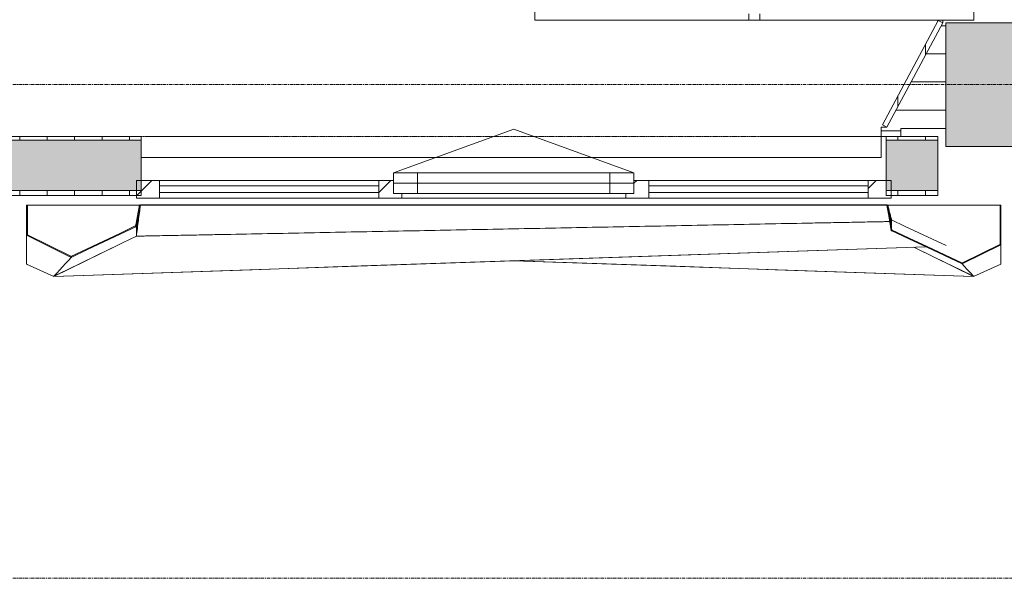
# Model space of a CAD drawing. Header units: millimetres. Extents: x -3388 to 301539, y -5590 to 54660.
# Tile 40 of 216: x 48600 to 52188, y 10800 to 12837. Entities that reach past the tile are written whole.
import ezdxf

# ---------------------------------------------------------------- set-up
doc = ezdxf.new("R2010")
doc.units = ezdxf.units.MM
doc.linetypes.add('Hidden_2', pattern=[2, 1, -1])
doc.linetypes.add('stramienlijn', pattern=[21, 12, -3, 3, -3])
for name, color, linetype, lineweight in [('A-DETL-MBND', 5, 'Continuous', 9), ('A-FLOR', 192, 'Continuous', 13), ('A-GENM', 13, 'Continuous', 9), ('A-GLAZ', 151, 'Continuous', 9), ('A-GLAZ-CURT', 52, 'Continuous', 9), ('A-GLAZ-CWMG', 51, 'Continuous', 9), ('A-WALL', 113, 'Continuous', 9), ('A-WALL-PATT', 111, 'Continuous', 18), ('I-FURN', 30, 'Continuous', 13), ('S-COLS', 52, 'Continuous', 13), ('S-GRID', 1, 'Continuous', 9)]:
    doc.layers.add(name, color=color, linetype=linetype, lineweight=lineweight)
pattern_1 = [(90, (48600, 12196), (-100, 6e-15), [])]

# ---------------------------------------------------------------- blocks, each defined once
blk = doc.blocks.new('Prefab_Betonkolom_Rechthoekig - Prefab kolom rechthoekig 450x450-1702233-4e verdieping - bouwdeel 3_ 4_ 5')
at = {"layer": 'S-COLS', "lineweight": 9}
blk.add_hatch(color=254, dxfattribs=at).paths.add_polyline_path([(-225, -225), (225, -225), (225, 225), (-225, 225)], flags=0)
at = {"layer": 'S-COLS', "color": 8, "lineweight": 9}
for p, q in [((225, 225), (-225, 225)), ((-225, 225), (-225, -225)), ((225, -225), (225, 225)), ((-225, -225), (225, -225))]:
    blk.add_line(p, q, dxfattribs=at)
blk = doc.blocks.new('stadhuis Zoetermeer_constructie_4_rvt-1-4e verdieping - bouwdeel 3_ 4_ 5')
at = {"layer": 'A-DETL-MBND', "color": 254}
for p, q in [((51810, 12432), (51739, 12432)), ((51810, 12440), (51810, 12432)), ((51975, 12440), (51810, 12440)), ((51810, 12432), (51810, 12410.5))]:
    blk.add_line(p, q, dxfattribs=at)
at = {"layer": 'A-FLOR', "color": 8, "lineweight": 9}
blk.add_line((51792.6, 12507), (51975, 12507), dxfattribs=at)
at = {"lineweight": 9, "rotation": 270.0000000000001}
blk.add_blockref('Prefab_Betonkolom_Rechthoekig - Prefab kolom rechthoekig 450x450-1702233-4e verdieping - bouwdeel 3_ 4_ 5', (52200, 12600), dxfattribs=at)
blk = doc.blocks.new('82_FU_WPB_SH_oth_bureau dubbel - overleg 2p 1600x1600x700-V264-4e verdieping - bouwdeel 3_ 4_ 5')
at = {"layer": 'I-FURN', "color": 8, "lineweight": 9}
for p, q in [((-800, 820), (-800, 40)), ((800, 820), (-800, 820)), ((800, 820), (-800, 820)), ((-800, 820), (-800, 40)), ((800, 40), (800, 820)), ((800, 40), (800, 820)), ((-235, 580), (-235, 410)), ((235, 580), (-235, 580)), ((235, 410), (235, 580)), ((-235, 410), (235, 410)), ((-60.8, 260), (-60.8, 225)), ((60.8, 260), (-60.8, 260)), ((60.8, 225), (60.8, 260)), ((-226.2, 135.5), (-201.2, 225)), ((-201.2, 225), (198.8, 225)), ((198.8, 225), (223.8, 135.5)), ((-226.2, 135.5), (223.8, 135.5)), ((-226.2, 115.5), (-226.2, 135.5)), ((-217, 105.5), (-226.2, 115.5)), ((223.8, 115.5), (214.5, 105.5)), ((223.8, 135.5), (223.8, 115.5)), ((214.5, 105.5), (-217, 105.5)), ((777.2, 40), (800, 40)), ((777.2, 40), (800, 40)), ((800, 40), (800, 0)), ((-800, -780), (-800, 0)), ((777.2, 0), (800, 0)), ((800, 0), (800, -780)), ((-800, 0), (-800, -780)), ((800, 0), (777.2, 0)), ((800, -780), (800, 0)), ((-217, -65.5), (-226.2, -75.5)), ((214.5, -65.5), (-217, -65.5)), ((223.8, -75.5), (214.5, -65.5)), ((-226.2, -75.5), (-226.2, -95.5)), ((-226.2, -95.5), (-201.2, -185)), ((-226.2, -95.5), (223.8, -95.5)), ((198.8, -185), (223.8, -95.5)), ((223.8, -95.5), (223.8, -75.5)), ((-201.2, -185), (198.8, -185)), ((-60.8, -220), (-60.8, -185)), ((60.8, -185), (60.8, -220)), ((60.8, -220), (-60.8, -220)), ((-235, -580), (-235, -410)), ((-235, -410), (235, -410)), ((235, -410), (235, -580)), ((235, -580), (-235, -580)), ((800, -780), (-800, -780)), ((-800, -780), (800, -780))]:
    blk.add_line(p, q, dxfattribs=at)
blk = doc.blocks.new('Stadhuis Zoetermeer_OTH_interieur_rvt-1-4e verdieping - bouwdeel 3_ 4_ 5')
at = {"color": 8, "lineweight": 9, "rotation": 270.0000000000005}
blk.add_blockref('82_FU_WPB_SH_oth_bureau dubbel - overleg 2p 1600x1600x700-V264-4e verdieping - bouwdeel 3_ 4_ 5', (51257, 13635.5), dxfattribs=at)
blk = doc.blocks.new('00_kader 3550x3250 - 00_kader 3550x3250-V120-4e verdieping - bouwdeel 3_ 4_ 5')
at = {"layer": 'A-DETL-MBND'}
for p, q in [((41837, 12161.4), (41837, 12161.5)), ((41837.1, 12161.7), (41839.9, 12161)), ((41839.9, 12161), (41837.1, 12161.7)), ((44875, 11900.9), (44657.8, 12007)), ((43200, 11957.6), (44875, 11900.9)), ((44975.1, 11948.7), (44975, 11946)), ((44975, 11946), (44875, 11900.9))]:
    blk.add_line(p, q, dxfattribs=at)
at = {"layer": 'A-DETL-MBND', "flags": 128}
blk.add_lwpolyline([(44875, 11900.9), (44513.9, 11913.1), (44152.8, 11925.3), (43791.7, 11937.6), (43430.6, 11949.8), (43200, 11957.6)], dxfattribs=at)
at = {"layer": 'A-DETL-MBND'}
for points, knots in [([(41837.1, 12161.6), (41837.1, 12161.6), (41837.1, 12161.6), (41837.1, 12161.7), (41837.1, 12161.7), (41837.1, 12161.7), (41837.1, 12161.7), (41837.1, 12161.7), (41837.1, 12161.7), (41837.1, 12161.7), (41837.1, 12161.7)], [0.7777778, 0.7777778, 0.7777778, 0.7777778, 0.8333333, 0.8888889, 0.9166667, 0.9444444, 0.9722222, 0.9861111, 0.9930556, 1, 1, 1, 1]), ([(41840, 12161.7), (41846.3, 12161.7), (41858.9, 12161.7), (41884.1, 12161.7), (41928.1, 12161.7), (41991.1, 12161.7), (42066.7, 12161.7), (42167.4, 12161.7), (42293.3, 12161.6), (42494.8, 12161.6), (42734.1, 12161.6), (42923, 12161.5), (43011.1, 12161.5)], [0, 0, 0, 0, 0.0069444, 0.0138889, 0.0277778, 0.0555556, 0.0833333, 0.1111111, 0.1666667, 0.2222222, 0.3333333, 0.430554, 0.430554, 0.430554, 0.430554])]:
    blk.add_open_spline(points, degree=3, knots=knots, dxfattribs=at)
blk = doc.blocks.new('00_kader 3550x3250 - 00_kader 3550x3250-V121-4e verdieping - bouwdeel 3_ 4_ 5')
at = {"layer": 'A-DETL-MBND'}
for p, q in [((44562.9, 12161.7), (44560, 12161)), ((44560.2, 12161), (44562.9, 12161.7)), ((44975, 12015.9), (44975, 11946)), ((44972, 11944.7), (44975, 11946))]:
    blk.add_line(p, q, dxfattribs=at)
at = {"layer": 'A-DETL-MBND', "flags": 128}
for points in [[(44657.9, 12007), (44675, 11998.8), (44725, 11974.5), (44775, 11950.3), (44825, 11926), (44875, 11901.8)], [(44975, 11946), (44975, 11965.4), (44975, 11984.9), (44975, 12004.3), (44975, 12015.9)], [(44875, 11901.8), (44863.9, 11913.9), (44852.8, 11926), (44841.7, 11938.2), (44834.4, 11946.1)], [(44834.4, 11946.1), (44841.7, 11938.2), (44852.8, 11926), (44863.9, 11913.9), (44875, 11901.8)]]:
    blk.add_lwpolyline(points, dxfattribs=at)
at = {"layer": 'A-DETL-MBND'}
blk.add_open_spline([(41862.6, 12161.4), (41861.3, 12161.4), (41853.8, 12161.4), (41846.3, 12161.4), (41840, 12161.4)], degree=3, knots=[0.991697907, 0.991697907, 0.991697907, 0.991697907, 0.993055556, 1, 1, 1, 1], dxfattribs=at)
blk = doc.blocks.new('Rectangular Mullion - 31_CWM_065x84-2930151-4e verdieping - bouwdeel 3_ 4_ 5')
at = {"layer": 'A-GLAZ-CWMG'}
for p, q in [((43692, 12251), (44491, 12251)), ((43692, 12186), (44491, 12186))]:
    blk.add_line(p, q, dxfattribs=at)
blk = doc.blocks.new('Rectangular Mullion - 31_CWM_065x84-V251-4e verdieping - bouwdeel 3_ 4_ 5')
at = {"layer": 'A-GLAZ-CWMG'}
h = blk.add_hatch(dxfattribs=at)
h.set_pattern_fill('FP_150', color=256, style=0, pattern_type=2)
h.set_pattern_definition([(45, (-51775, -12218.5), (-449.013, 449.013), []), (45, (-51616.25, -12218.5), (6e-14, 898.0256), []), (45, (-51933.75, -12218.5), (6e-14, 898.0256), [])])
h.paths.add_polyline_path([(-84, -32.5), (0, -32.5), (0, 32.5), (-84, 32.5)], flags=0)
at = {"layer": 'A-GLAZ-CWMG', "lineweight": 18}
for p, q in [((0, 32.5), (-84, 32.5)), ((-84, 32.5), (-84, -32.5)), ((0, -32.5), (0, 32.5)), ((-84, -32.5), (0, -32.5))]:
    blk.add_line(p, q, dxfattribs=at)
blk = doc.blocks.new('System Panel - 31_CWP_glas_gevel-3643622-4e verdieping - bouwdeel 3_ 4_ 5')
at = {"layer": 'A-GLAZ-CURT', "lineweight": 13}
for p, q in [((399.5, 12), (-399.5, 12)), ((-399.5, 12), (-399.5, -12)), ((399.5, -12), (399.5, 12)), ((-399.5, -12), (399.5, -12))]:
    blk.add_line(p, q, dxfattribs=at)
blk = doc.blocks.new('31_WI_raam_1 - raam KADER GEVEL-3643624-4e verdieping - bouwdeel 3_ 4_ 5')
at = {"layer": 'A-GLAZ'}
for p, q in [((-350, 15), (-438, 15)), ((-438, 15), (-438, -60)), ((-350, -60), (-350, 15)), ((438, 15), (350, 15)), ((350, 15), (350, -60)), ((438, -60), (438, 15)), ((-438, -60), (-350, -60)), ((350, -60), (438, -60))]:
    blk.add_line(p, q, dxfattribs=at)
at = {"layer": 'A-GLAZ', "lineweight": 13}
for p, q in [((-438, -22.5), (-438, 15)), ((-438, 15), (438, 15)), ((438, 15), (438, -22.5)), ((438, -22.5), (-438, -22.5)), ((-438, -60), (-438, -22.5)), ((-438, -22.5), (438, -22.5)), ((438, -22.5), (438, -60)), ((438, -60), (-438, -60))]:
    blk.add_line(p, q, dxfattribs=at)
blk = doc.blocks.new('Rectangular Mullion - 31_CWM_065x84-V252-4e verdieping - bouwdeel 3_ 4_ 5')
at = {"layer": 'A-GLAZ-CWMG'}
h = blk.add_hatch(dxfattribs=at)
h.set_pattern_fill('FP_151', color=256, style=0, pattern_type=2)
h.set_pattern_definition([(135, (49025, -12218.5), (-449.013, -449.013), []), (135, (48866.25, -12218.5), (-898.026, 6e-14), []), (135, (49183.75, -12218.5), (-898.026, 6e-14), [])])
h.paths.add_polyline_path([(0, -32.5), (-84, -32.5), (-84, 32.5), (0, 32.5)], flags=0)
at = {"layer": 'A-GLAZ-CWMG', "lineweight": 18}
for p, q in [((-84, 32.5), (0, 32.5)), ((-84, -32.5), (-84, 32.5)), ((0, 32.5), (0, -32.5)), ((0, -32.5), (-84, -32.5))]:
    blk.add_line(p, q, dxfattribs=at)
blk = doc.blocks.new('Rectangular Mullion - 31_CWM_065x84-V253-4e verdieping - bouwdeel 3_ 4_ 5')
at = {"layer": 'A-GLAZ-CWMG'}
h = blk.add_hatch(dxfattribs=at)
h.set_pattern_fill('FP_152', color=256, style=0, pattern_type=2)
h.set_pattern_definition([(135, (50850, -12218.5), (-449.013, -449.013), []), (135, (50691.25, -12218.5), (-898.0256, 6e-14), []), (135, (51008.75, -12218.5), (-898.0256, 6e-14), [])])
h.paths.add_polyline_path([(12, -32.5), (-42, -32.5), (-42, 32.5), (12, 32.5), (12, -15), (42, -15), (42, -32.5)], flags=0)
at = {"layer": 'A-GLAZ-CWMG', "lineweight": 18}
for p, q in [((-42, 32.5), (12, 32.5)), ((-42, -32.5), (-42, 32.5)), ((42, -32.5), (-42, -32.5)), ((42, -15), (42, -32.5))]:
    blk.add_line(p, q, dxfattribs=at)
blk = doc.blocks.new('Rectangular Mullion - 31_CWM_065x84-2930152-4e verdieping - bouwdeel 3_ 4_ 5')
at = {"layer": 'A-GLAZ-CWMG'}
for p, q in [((41909, 12251), (42708, 12251)), ((41909, 12186), (42708, 12186))]:
    blk.add_line(p, q, dxfattribs=at)
blk = doc.blocks.new('Rectangular Mullion - 31_CWM_065x84-V254-4e verdieping - bouwdeel 3_ 4_ 5')
at = {"layer": 'A-GLAZ-CWMG'}
h = blk.add_hatch(dxfattribs=at)
h.set_pattern_fill('FP_153', color=256, style=0, pattern_type=2)
h.set_pattern_definition([(135, (49950, -12218.5), (-449.013, -449.013), []), (135, (49791.25, -12218.5), (-898.026, 6e-14), []), (135, (50108.75, -12218.5), (-898.026, 6e-14), [])])
h.paths.add_polyline_path([(-12, -32.5), (-42, -32.5), (-42, -15), (-12, -15), (-12, 32.5), (42, 32.5), (42, -32.5)], flags=0)
at = {"layer": 'A-GLAZ-CWMG', "lineweight": 18}
for p, q in [((-12, 32.5), (42, 32.5)), ((42, 32.5), (42, -32.5)), ((-42, -32.5), (-42, -15)), ((42, -32.5), (-42, -32.5))]:
    blk.add_line(p, q, dxfattribs=at)
blk = doc.blocks.new('Rectangular Mullion - 31_CWM_065x84-2930149-4e verdieping - bouwdeel 3_ 4_ 5')
at = {"layer": 'A-GLAZ-CWMG'}
blk.add_line((43608, 12186), (42792, 12186), dxfattribs=at)
blk = doc.blocks.new('BI val - BI val-3643697-4e verdieping - bouwdeel 3_ 4_ 5')
at = {"layer": 'A-GLAZ', "lineweight": 13}
for p in [(-438, 37.5), (438, 37.5)]:
    blk.add_line(p, (0, 196.9), dxfattribs=at)
blk = doc.blocks.new('31_Gevelopening_v2 - Merk_A-01-V21-4e verdieping - bouwdeel 3_ 4_ 5')
at = {"layer": 'A-GLAZ', "linetype": 'Hidden_2'}
for p, q in [((-1357, -107.3), (-1339, -107.3)), ((1357, -107.3), (-1357, -107.3)), ((-1339, -107.3), (-1357, -107.3)), ((-908.3, -107.3), (-1336.2, -107.3)), ((1336.2, -107.3), (908.3, -107.3))]:
    blk.add_line(p, q, dxfattribs=at)
blk = doc.blocks.new('00_kader 3550x3250 - 00_kader 3550x3250-1955744-4e verdieping - bouwdeel 3_ 4_ 5')
at = {"layer": 'A-GENM'}
for points in [[(41425, 12051.1), (41428, 12051.1), (41428, 12161), (41425, 12161), (41425, 12136.8)], [(41825, 12081.3), (41840, 12161), (41837.1, 12161.6), (41822.1, 12081.9)], [(41587.8, 11970.3), (41825, 12083.2), (41823.7, 12085.9), (41586.5, 11973.1)], [(41587.8, 11970.3), (41589.1, 11973), (41426.3, 12053.8), (41425, 12051.1), (41537.1, 11995.5)]]:
    blk.add_hatch(color=256, dxfattribs=at).paths.add_polyline_path(points, flags=0)
at = {"layer": 'A-GENM', "lineweight": 13}
for p, q in [((41428, 12161), (41425, 12161)), ((41425, 12161), (41425, 12051.1)), ((41428, 12051.1), (41428, 12161)), ((41840, 12161), (41837.1, 12161.6)), ((41822.1, 12081.9), (41825, 12081.3)), ((41426.3, 12053.8), (41425, 12051.1)), ((41425, 12051.1), (41587.8, 11970.3)), ((41425, 12051.1), (41428, 12051.1)), ((41589.1, 11973), (41426.3, 12053.8)), ((41586.5, 11973.1), (41587.8, 11970.3)), ((41587.8, 11970.3), (41589.1, 11973))]:
    blk.add_line(p, q, dxfattribs=at)
at = {"layer": 'A-GENM'}
for p, q in [((41837, 12161.4), (41837.1, 12161.6)), ((41840, 12161), (41840, 12161)), ((41825, 12077.2), (41825, 12081.3)), ((41425, 11946), (41425, 12051.1)), ((41825, 12050.4), (41825, 12053.2)), ((41825, 12047.2), (41825, 12048.8)), ((41425, 11946), (41428, 11944.7))]:
    blk.add_line(p, q, dxfattribs=at)
at = {"layer": 'A-GENM', "lineweight": 13, "flags": 128}
for points in [[(41837.1, 12161.6), (41829.5, 12121.7), (41822.1, 12081.9)], [(41825, 12081.3), (41832.5, 12121.2), (41840, 12161)], [(41823.7, 12085.9), (41764.4, 12057.7), (41705.1, 12029.5), (41645.8, 12001.3), (41586.5, 11973.1)], [(41587.8, 11970.3), (41647.1, 11998.6), (41706.4, 12026.8), (41765.7, 12055), (41825, 12083.2)], [(41825, 12083.2), (41824.4, 12084.6), (41823.7, 12085.9)]]:
    blk.add_lwpolyline(points, dxfattribs=at)
at = {"layer": 'A-GENM', "flags": 128}
for points in [[(41825, 12057.2), (41825, 12059.2), (41825, 12065.2), (41825, 12071.2), (41825, 12075.6)], [(41425, 12051.1), (41425, 12033.6), (41425, 12016.1), (41425, 11998.6), (41425, 11981), (41425, 11963.5), (41425, 11946)], [(41754.8, 12013.2), (41775, 12023), (41825, 12047.2)], [(41525, 11901.8), (41575, 11926), (41625, 11950.3), (41675, 11974.5), (41725, 11998.8), (41754.8, 12013.2)], [(41587.8, 11970.3), (41577.3, 11958.9), (41566.9, 11947.5), (41556.4, 11936.1), (41545.9, 11924.6), (41535.5, 11913.2), (41525, 11901.8)], [(41525, 11901.8), (41535.5, 11913.2), (41545.9, 11924.6), (41556.4, 11936.1), (41566.9, 11947.5), (41577.3, 11958.9), (41587.8, 11970.3)]]:
    blk.add_lwpolyline(points, dxfattribs=at)
at = {"layer": 'A-GENM'}
blk.add_open_spline([(41825, 12047.3), (41826.3, 12056.8), (41828.7, 12075.7), (41832.5, 12104.1), (41836.3, 12132.6), (41838.7, 12151.5), (41840, 12161)], degree=3, dxfattribs=at)
for points, knots in [([(41827.9, 12092.3), (41827.2, 12086.9), (41826.2, 12079.5), (41825.3, 12072.2), (41825, 12070.2)], [0.6076933, 0.6076933, 0.6076933, 0.6076933, 0.75, 0.801804, 0.801804, 0.801804, 0.801804]), ([(41829.9, 12107.3), (41829.8, 12106.4), (41829.2, 12102), (41828.6, 12097.6), (41828.1, 12094.1)], [0.4754928, 0.4754928, 0.4754928, 0.4754928, 0.5, 0.5919806, 0.5919806, 0.5919806, 0.5919806]), ([(41825, 12081.3), (41825, 12079.4), (41825, 12075.6), (41825, 12070), (41825, 12064.3), (41825, 12059.6), (41825, 12055.8), (41825, 12053.4), (41825, 12051.5), (41825, 12050.1), (41825, 12048.9), (41825, 12048.1), (41825, 12047.6), (41825, 12047.4), (41825, 12047.3)], [0, 0, 0, 0, 0.166667, 0.333333, 0.5, 0.666667, 0.75, 0.833333, 0.875, 0.916667, 0.958333, 0.979167, 0.989583, 1, 1, 1, 1])]:
    blk.add_open_spline(points, degree=3, knots=knots, dxfattribs=at)
blk = doc.blocks.new('00_kader 3550x3250 - 00_kader 3550x3250-V34-4e verdieping - bouwdeel 3_ 4_ 5')
at = {"layer": 'A-GENM'}
for points in [[(44575, 12067), (44578, 12067.4), (44563, 12161.5), (44560, 12161), (44567.5, 12114)], [(44972, 12015.9), (44975, 12015.9), (44975, 12161), (44972, 12161), (44972, 12136.8)], [(44834.4, 11946.1), (44835.7, 11948.8), (44576.3, 12070.8), (44575, 12068.1), (44829.4, 11948.5)], [(44834.4, 11946.1), (44975, 12015.9), (44973.7, 12018.6), (44833.1, 11948.8)]]:
    blk.add_hatch(color=256, dxfattribs=at).paths.add_polyline_path(points, flags=0)
for p, q in [((41837, 12161), (41428, 12161)), ((44562.9, 12161.7), (44560, 12161)), ((44562.9, 12161.7), (44560, 12161)), ((44560, 12161), (44560, 12161)), ((44972, 12161), (44563, 12161)), ((44569.6, 12100.9), (41825, 12047.5)), ((44575, 12101), (44572.6, 12101)), ((44574.9, 12103.7), (44576.3, 12103.1)), ((44575, 12104), (44575.8, 12105.6)), ((44575, 12102.8), (44575, 12104)), ((44575, 12104), (44576.3, 12103.4)), ((44575, 12101), (44575, 12102.4)), ((44576.3, 12101.3), (44575, 12101)), ((44576.3, 12100.4), (44575, 12101)), ((44575, 12086), (44575, 12091.9)), ((44576.3, 12106.7), (44576.3, 12104.1)), ((41754.8, 12013.2), (41525, 11900.9)), ((41525, 11900.9), (44701.7, 12008.5)), ((41425, 11946), (41424.9, 11948.7)), ((41525, 11900.9), (41425, 11946))]:
    blk.add_line(p, q, dxfattribs=at)
at = {"layer": 'A-GENM', "lineweight": 13}
for p, q in [((44563, 12161.5), (44560, 12161)), ((44972, 12161), (44972, 12015.9)), ((44975, 12161), (44972, 12161)), ((44975, 12015.9), (44975, 12161)), ((44575, 12067), (44578, 12067.4)), ((44578, 12067.4), (44577.5, 12070.2)), ((44973.7, 12018.6), (44833.1, 11948.8)), ((44975, 12015.9), (44973.7, 12018.6)), ((44834.4, 11946.1), (44975, 12015.9)), ((44972, 12015.9), (44975, 12015.9)), ((44833.1, 11948.8), (44834.4, 11946.1)), ((44834.4, 11946.1), (44835.7, 11948.8))]:
    blk.add_line(p, q, dxfattribs=at)
at = {"layer": 'A-GENM', "lineweight": 13, "flags": 128}
for points in [[(44560, 12161), (44567.5, 12114), (44575, 12067)], [(44577.5, 12070.2), (44573, 12098.8), (44568, 12130.1), (44563, 12161.5)], [(44576.3, 12070.8), (44575.6, 12069.4), (44575, 12068.1)], [(44575, 12068.1), (44639.8, 12037.6), (44704.7, 12007.1), (44769.5, 11976.6), (44834.4, 11946.1)], [(44835.7, 11948.8), (44770.8, 11979.3), (44706, 12009.8), (44641.1, 12040.3), (44576.3, 12070.8)]]:
    blk.add_lwpolyline(points, dxfattribs=at)
at = {"layer": 'A-GENM', "flags": 128}
for points in [[(44575, 12093.5), (44575, 12098), (44575, 12102.3)], [(44775.5, 12014.1), (44726.3, 12036.9), (44676.3, 12060.2), (44626.3, 12083.4), (44576.3, 12106.7)], [(44576.3, 12103.2), (44576.3, 12100.7), (44576.3, 12096.6)], [(44576.3, 12094.7), (44576.3, 12088.7), (44576.3, 12086.5)], [(44576.3, 12084.4), (44576.3, 12082.7), (44576.3, 12078)], [(44701.7, 12008.5), (44413.9, 11998.8), (44052.8, 11986.5), (43691.7, 11974.3), (43330.6, 11962), (42969.4, 11949.8), (42608.3, 11937.6), (42247.2, 11925.3), (41886.1, 11913.1), (41525, 11900.9)]]:
    blk.add_lwpolyline(points, dxfattribs=at)
at = {"layer": 'A-GENM'}
for points in [[(41840, 12161), (41838.8, 12151.5), (41836.2, 12132.6), (41832.5, 12104.3), (41828.8, 12075.9), (41826.2, 12057), (41825, 12047.5)], [(44572.6, 12101), (44573.4, 12101), (44574.2, 12101), (44575, 12101)]]:
    blk.add_open_spline(points, degree=3, dxfattribs=at)
for points, knots in [([(41825.3, 12050.2), (41825.8, 12054.2), (41827, 12062.9), (41829.4, 12081), (41832.5, 12104.7), (41835.6, 12128.3), (41838.1, 12146.8), (41839.3, 12155.8), (41839.8, 12160)], [0.0204996, 0.0204996, 0.0204996, 0.0204996, 0.125, 0.25, 0.5, 0.75, 0.875, 0.9880906, 0.9880906, 0.9880906, 0.9880906]), ([(41840, 12161.4), (41846.3, 12161.4), (41858.9, 12161.4), (41884.1, 12161.4), (41928.1, 12161.4), (41991.1, 12161.4), (42066.7, 12161.4), (42167.4, 12161.4), (42293.3, 12161.4), (42494.8, 12161.4), (42746.7, 12161.5), (43048.9, 12161.5), (43351.1, 12161.5), (43653.3, 12161.6), (43905.2, 12161.6), (44106.7, 12161.6), (44232.6, 12161.7), (44333.3, 12161.7), (44408.9, 12161.7), (44471.9, 12161.7), (44515.9, 12161.7), (44541.1, 12161.7), (44553.7, 12161.7), (44560, 12161.7)], [0, 0, 0, 0, 0.006944, 0.013889, 0.027778, 0.055556, 0.083333, 0.111111, 0.166667, 0.222222, 0.333333, 0.444444, 0.555556, 0.666667, 0.777778, 0.833333, 0.888889, 0.916667, 0.944444, 0.972222, 0.986111, 0.993056, 1, 1, 1, 1]), ([(44560, 12161), (44553.7, 12161), (44541.1, 12161), (44515.9, 12161), (44471.9, 12161), (44408.9, 12161), (44333.3, 12161), (44232.6, 12161), (44106.7, 12161), (43955.6, 12161), (43804.4, 12161), (43603, 12161), (43351.1, 12161), (43048.9, 12161), (42797, 12161), (42595.6, 12161), (42444.4, 12161), (42293.3, 12161), (42167.4, 12161), (42066.7, 12161), (42003.7, 12161), (41953.3, 12161), (41915.6, 12161), (41884.1, 12161), (41862, 12161), (41849.4, 12161), (41843.2, 12161), (41840, 12161)], [0, 0, 0, 0, 0.0069444, 0.0138889, 0.0277778, 0.0555556, 0.0833333, 0.1111111, 0.1666667, 0.2222222, 0.2777778, 0.3333333, 0.4444444, 0.5555556, 0.6666667, 0.7222222, 0.7777778, 0.8333333, 0.8888889, 0.9166667, 0.9444444, 0.9583333, 0.9722222, 0.9861111, 0.9930556, 0.9965278, 1, 1, 1, 1]), ([(44576.7, 12106.5), (44576.5, 12107.4), (44575.6, 12110.8), (44574.2, 12116.7), (44572.3, 12124.2), (44569.8, 12134.2), (44567.3, 12144.2), (44565.1, 12153), (44563.8, 12158), (44563.2, 12160.5), (44562.9, 12161.7)], [0.0793109, 0.0793109, 0.0793109, 0.0793109, 0.125, 0.25, 0.375, 0.5, 0.75, 0.875, 0.9375, 1, 1, 1, 1]), ([(44562.9, 12161.7), (44562.9, 12161.7), (44562.9, 12161.7), (44562.9, 12161.7), (44562.9, 12161.7), (44562.9, 12161.7), (44562.9, 12161.7), (44562.9, 12161.7), (44562.9, 12161.6), (44562.9, 12161.6), (44562.9, 12161.6), (44563, 12161.5), (44563, 12161.5)], [0, 0, 0, 0, 0.0104167, 0.0208333, 0.0416667, 0.0833333, 0.125, 0.1666667, 0.25, 0.3333333, 0.5, 0.6666667, 0.6666667, 0.6666667, 0.6666667]), ([(44568.1, 12129.4), (44568.5, 12127.6), (44569.6, 12123.4), (44571.2, 12116.7), (44572.9, 12109.9), (44574, 12105.6), (44574.5, 12103.7)], [0.5393624, 0.5393624, 0.5393624, 0.5393624, 0.625, 0.75, 0.875, 0.9667662, 0.9667662, 0.9667662, 0.9667662]), ([(44575, 12101), (44574.4, 12103.6), (44573.1, 12108.5), (44571.3, 12116), (44569.7, 12122.3), (44568.7, 12126.1), (44568.4, 12127.5)], [0, 0, 0, 0, 0.125, 0.25, 0.375, 0.4409543, 0.4409543, 0.4409543, 0.4409543]), ([(44568.4, 12127.5), (44568.7, 12126.1), (44569.7, 12122.3), (44571.3, 12116), (44572.8, 12109.7), (44574.1, 12104.8), (44574.7, 12102.3), (44575, 12101)], [0.5589834, 0.5589834, 0.5589834, 0.5589834, 0.625, 0.75, 0.875, 0.9375, 1, 1, 1, 1]), ([(41825, 12047.5), (41831.4, 12047.6), (41844.1, 12047.9), (41869.6, 12048.4), (41914.1, 12049.3), (41977.8, 12050.5), (42054.2, 12052), (42156, 12054), (42283.3, 12056.4), (42487, 12060.4), (42741.7, 12065.4), (43047.2, 12071.3), (43352.8, 12077.2), (43607.4, 12082.2), (43811.1, 12086.1), (43963.9, 12089.1), (44116.7, 12092.1), (44244, 12094.6), (44345.8, 12096.5), (44422.2, 12098), (44485.9, 12099.3), (44530.4, 12100.1), (44554.1, 12100.6), (44565, 12100.8), (44569.6, 12100.9)], [0, 0, 0, 0, 0.0069444, 0.0138889, 0.0277778, 0.0555556, 0.0833333, 0.1111111, 0.1666667, 0.2222222, 0.3333333, 0.4444444, 0.5555556, 0.6666667, 0.7222222, 0.7777778, 0.8333333, 0.8888889, 0.9166667, 0.9444444, 0.9722222, 0.9861111, 0.9930556, 0.9980313, 0.9980313, 0.9980313, 0.9980313]), ([(44575, 12101), (44575, 12100.9), (44575, 12100.6), (44575, 12100.2), (44575, 12099.3), (44575, 12098.2), (44575, 12096.7), (44575, 12095.2), (44575, 12094.1), (44575, 12093.5)], [0, 0, 0, 0, 0.0104167, 0.0208333, 0.0416667, 0.0833333, 0.125, 0.1666667, 0.2195591, 0.2195591, 0.2195591, 0.2195591]), ([(44575, 12091.9), (44575, 12091.2), (44575, 12089.2), (44575, 12087.2), (44575, 12086)], [0.2667968, 0.2667968, 0.2667968, 0.2667968, 0.3333333, 0.4406073, 0.4406073, 0.4406073, 0.4406073])]:
    blk.add_open_spline(points, degree=3, knots=knots, dxfattribs=at)

msp = doc.modelspace()

# ---------------------------------------------------------------- hatches: boundary and pattern name
at = {"layer": 'A-WALL'}
h = msp.add_hatch(dxfattribs=at)
h.set_pattern_fill('FP_7', color=256, style=0, pattern_type=2)
h.set_pattern_definition([(90, (0, 0), (-100, 6e-15), [])])
h.paths.add_polyline_path([(51759.4303, 12445.0177), (51963.0011, 12825.0006), (51947.1346, 12833.5009), (51743.5638, 12453.518)], flags=0)
h.paths.add_polyline_path([(45440.5719, 12445.0177), (45456.4384, 12453.518), (45252.8676, 12833.5009), (45237.0011, 12825.0006), (45372.9941, 12571.1576)], flags=0)
at = {"layer": 'A-WALL-PATT', "lineweight": 9}
h = msp.add_hatch(dxfattribs=at)
h.set_pattern_fill('FP_154', color=256, angle=-90, style=0, pattern_type=2)
h.set_pattern_definition(pattern_1)
h.paths.add_polyline_path([(51809.0511, 12398), (51945, 12398), (51945, 12410.5), (51757, 12410.5), (51757, 12398)], flags=0)
h.paths.add_polyline_path([(45255, 12398), (45443, 12398), (45443, 12410.5), (45255, 12410.5)], flags=0)
h.paths.add_polyline_path([(48157, 12398), (49043, 12398), (49043, 12410.5), (48157, 12410.5)], flags=0)
at = {"layer": 'A-WALL-PATT', "lineweight": 5}
h = msp.add_hatch(color=256, dxfattribs=at)
h.paths.add_polyline_path([(51809.0511, 12214), (51945, 12214), (51945, 12398), (51757, 12398), (51757, 12214)], flags=0)
h.paths.add_polyline_path([(45443, 12214), (45443, 12398), (45255, 12398), (45255, 12214)], flags=0)
h.paths.add_polyline_path([(48157, 12214), (49043, 12214), (49043, 12398), (48157, 12398)], flags=0)
at = {"layer": 'A-WALL-PATT', "lineweight": 9}
h = msp.add_hatch(dxfattribs=at)
h.set_pattern_fill('FP_154', color=256, angle=-90, style=0, pattern_type=2)
h.set_pattern_definition(pattern_1)
h.paths.add_polyline_path([(51809.0511, 12196), (51945, 12196), (51945, 12214), (51757, 12214), (51757, 12196)], flags=0)
h.paths.add_polyline_path([(45255, 12196), (45443, 12196), (45443, 12214), (45255, 12214)], flags=0)
h.paths.add_polyline_path([(48157, 12196), (49043, 12196), (49043, 12214), (48157, 12214)], flags=0)

# ---------------------------------------------------------------- linework, layer by layer
at = {"layer": 'A-FLOR', "color": 55, "lineweight": 9}
msp.add_line((51847.8173, 12610), (51975, 12610), dxfattribs=at)
at = {"layer": 'A-WALL', "lineweight": 18}
for p, q in [((51947.1346, 12833.5009), (51743.5638, 12453.518)), ((51759.4303, 12445.0177), (51963.0011, 12825.0006)), ((51963.0011, 12825.0006), (51947.1346, 12833.5009)), ((51743.5638, 12453.518), (51759.4303, 12445.0177)), ((49043, 12410.5), (48157, 12410.5)), ((49043, 12398), (48157, 12398)), ((49043, 12196), (49043, 12410.5)), ((51945, 12410.5), (51757, 12410.5)), ((51757, 12410.5), (51757, 12196)), ((51945, 12398), (51757, 12398)), ((51945, 12196), (51945, 12410.5)), ((49043, 12214), (48157, 12214)), ((51945, 12214), (51757, 12214)), ((48157, 12196), (49043, 12196)), ((51757, 12196), (51945, 12196))]:
    msp.add_line(p, q, dxfattribs=at)
at = {"layer": 'A-WALL'}
for p, q in [((51957.6434, 12815), (51975, 12815)), ((51963.0011, 12825.0006), (51963.0011, 12835.5404)), ((51975, 12713), (51902.9982, 12713)), ((51739.0011, 12334.9993), (51739.0011, 12444.9993)), ((51739.0011, 12444.9993), (51759.4204, 12444.9993)), ((51739.0011, 12410.5), (51757, 12410.5)), ((49043, 12334.9993), (51739.0011, 12334.9993))]:
    msp.add_line(p, q, dxfattribs=at)
at = {"layer": 'S-GRID', "linetype": 'stramienlijn'}
for p, q in [((130950, 12600), (-2788.087, 12600)), ((130950, 10800), (12500.1395, 10800))]:
    msp.add_line(p, q, dxfattribs=at)

# ---------------------------------------------------------------- block references
at = {"lineweight": 5}
for name in ['stadhuis Zoetermeer_constructie_4_rvt-1-4e verdieping - bouwdeel 3_ 4_ 5', 'Stadhuis Zoetermeer_OTH_interieur_rvt-1-4e verdieping - bouwdeel 3_ 4_ 5']:
    msp.add_blockref(name, (0, 0), dxfattribs=at)
at = {"layer": 'A-GENM'}
for name in ['00_kader 3550x3250 - 00_kader 3550x3250-V34-4e verdieping - bouwdeel 3_ 4_ 5', '00_kader 3550x3250 - 00_kader 3550x3250-1955744-4e verdieping - bouwdeel 3_ 4_ 5', '00_kader 3550x3250 - 00_kader 3550x3250-V120-4e verdieping - bouwdeel 3_ 4_ 5', '00_kader 3550x3250 - 00_kader 3550x3250-V121-4e verdieping - bouwdeel 3_ 4_ 5']:
    msp.add_blockref(name, (7200, 0), dxfattribs=at)
at = {"layer": 'A-GLAZ'}
msp.add_blockref('BI val - BI val-3643697-4e verdieping - bouwdeel 3_ 4_ 5', (50400, 12241), dxfattribs=at)
at = {"layer": 'A-GLAZ', "rotation": 180}
for name, p in [('31_Gevelopening_v2 - Merk_A-01-V21-4e verdieping - bouwdeel 3_ 4_ 5', (50400, 12303.25)), ('31_WI_raam_1 - raam KADER GEVEL-3643624-4e verdieping - bouwdeel 3_ 4_ 5', (50400, 12218.5))]:
    msp.add_blockref(name, p, dxfattribs=at)
at = {"layer": 'A-GLAZ-CURT', "rotation": 180}
for p in [(49508.5, 12218.5), (51291.5, 12218.5)]:
    msp.add_blockref('System Panel - 31_CWP_glas_gevel-3643622-4e verdieping - bouwdeel 3_ 4_ 5', p, dxfattribs=at)
at = {"layer": 'A-GLAZ-CWMG', "extrusion": (0, 0, -1)}
for name, p in [('Rectangular Mullion - 31_CWM_065x84-V252-4e verdieping - bouwdeel 3_ 4_ 5', (-49025, 12218.5)), ('Rectangular Mullion - 31_CWM_065x84-V254-4e verdieping - bouwdeel 3_ 4_ 5', (-49950, 12218.5)), ('Rectangular Mullion - 31_CWM_065x84-V253-4e verdieping - bouwdeel 3_ 4_ 5', (-50850, 12218.5))]:
    msp.add_blockref(name, p, dxfattribs=at)
at = {"layer": 'A-GLAZ-CWMG'}
for name, p in [('Rectangular Mullion - 31_CWM_065x84-2930152-4e verdieping - bouwdeel 3_ 4_ 5', (7200, 0)), ('Rectangular Mullion - 31_CWM_065x84-2930151-4e verdieping - bouwdeel 3_ 4_ 5', (7200, 0)), ('Rectangular Mullion - 31_CWM_065x84-V251-4e verdieping - bouwdeel 3_ 4_ 5', (51775, 12218.5)), ('Rectangular Mullion - 31_CWM_065x84-2930149-4e verdieping - bouwdeel 3_ 4_ 5', (7200, 0))]:
    msp.add_blockref(name, p, dxfattribs=at)

doc.saveas('drawing.dxf')
